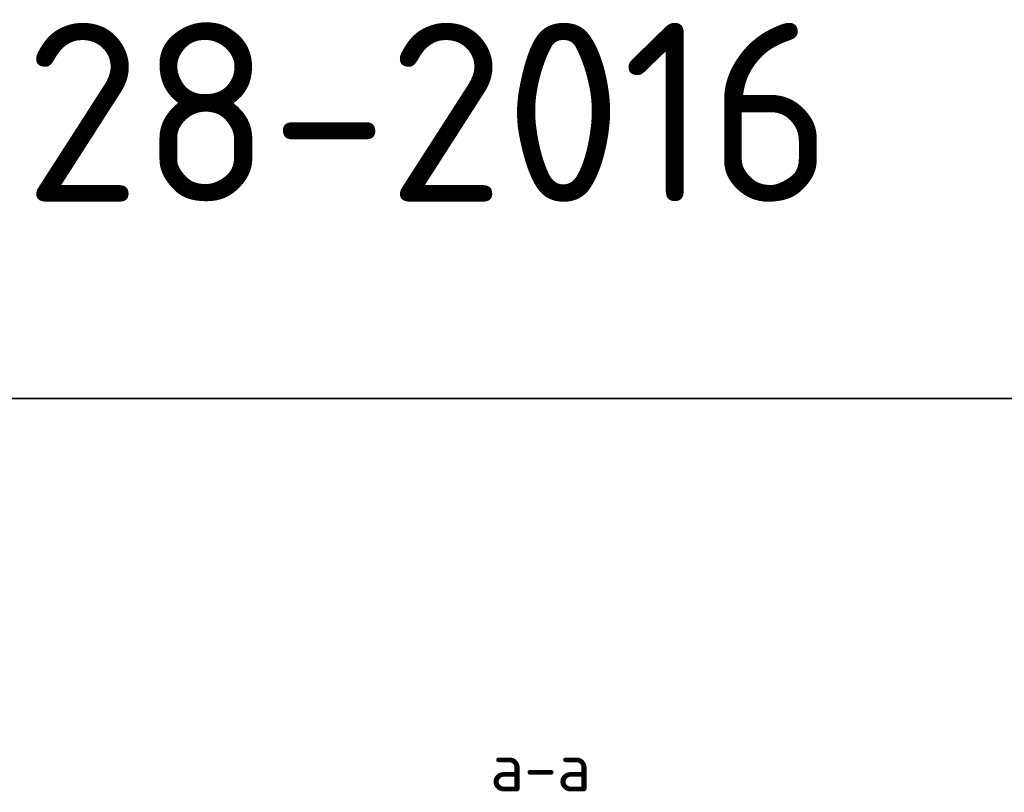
# Model space of a CAD drawing. Header units: metres. Extents: x -38 to 97, y -15 to 21.
# Tile 158 of 222: x 71.71 to 73.09, y 8.72 to 9.8. Entities that reach past the tile are written whole.
import ezdxf

# ---------------------------------------------------------------- set-up
doc = ezdxf.new("R2010")
doc.units = ezdxf.units.M
doc.styles.add('ISOCPEUR', font='txt')

msp = doc.modelspace()

# ---------------------------------------------------------------- linework, layer by layer
at = {"color": 7, "linetype": 'Continuous', "lineweight": 35, "transparency": 33554687}
msp.add_line((67.9198, 9.2717), (86.4198, 9.2717), dxfattribs=at)
at = {"color": 7, "linetype": 'Continuous', "lineweight": 13, "transparency": 33554687}
msp.add_line((86.4198, 9.2717), (67.9198, 9.2717), dxfattribs=at)

# ---------------------------------------------------------------- texts
at = {"color": 7, "linetype": 'Continuous', "lineweight": 35, "transparency": 33554687, "insert": (70.3506, 9.5467), "char_height": 0.25, "width": 2.743715, "attachment_point": 7, "style": 'ISOCPEUR'}
msp.add_mtext('\\W0.96;ГОСТ 34028-2016', dxfattribs=at)
at = {"color": 7, "linetype": 'Continuous', "lineweight": 50, "transparency": 33554687, "insert": (72.4375, 8.756), "char_height": 0.0675, "width": 0.1863, "attachment_point": 5, "style": 'ISOCPEUR'}
msp.add_mtext('\\A1;{\\fISOCPEUR|i0|b0;\\H0.067500;\\W1.000000;\\C7;а-а}\\P', dxfattribs=at)
msp.add_mtext('\\A1;{\\fISOCPEUR|i0|b0;\\H0.067500;\\W1.000000;\\C7;а-а}\\P', dxfattribs=at)
msp.add_mtext('\\A1;{\\fISOCPEUR|i0|b0;\\H0.067500;\\W1.000000;\\C7;а-а}\\P', dxfattribs=at)

doc.saveas('drawing.dxf')
